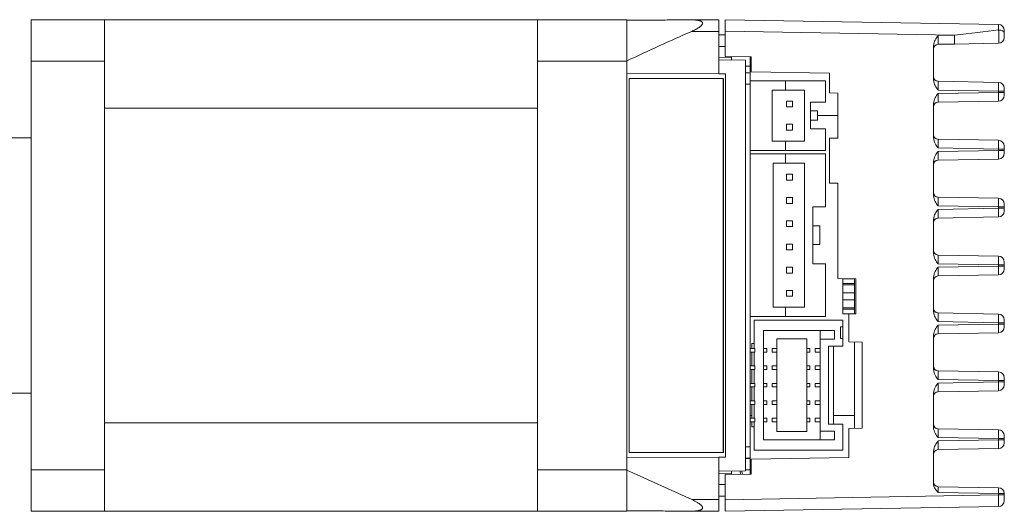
# Model space of a CAD drawing. Header units: millimetres. Extents: x 57 to 365, y 143 to 284.
# Tile 8 of 9: x 178 to 263, y 242 to 284. Entities that reach past the tile are written whole.
import ezdxf

# ---------------------------------------------------------------- set-up
doc = ezdxf.new("R2010")
doc.units = ezdxf.units.MM

msp = doc.modelspace()

# ---------------------------------------------------------------- linework, layer by layer
at = {"color": 7, "linetype": 'Continuous', "lineweight": 15}
for p, q in [((178.99, 280.578), (178.99, 284.152)), ((185.29, 284.152), (178.99, 284.152)), ((185.29, 280.578), (185.29, 284.152)), ((222.59, 284.152), (185.29, 284.152)), ((230.29, 284.152), (222.59, 284.152)), ((222.59, 284.152), (222.59, 280.578)), ((230.29, 284.152), (230.29, 280.578)), ((230.29, 280.62), (230.29, 284.117)), ((235.866, 284.142), (238.19, 284.152)), ((238.19, 284.152), (238.19, 283.152)), ((238.74, 283.157), (238.74, 284.157)), ((238.74, 284.157), (262.299, 283.746)), ((262.79, 283.246), (262.79, 283.011)), ((238.19, 283.152), (235.866, 283.152)), ((238.19, 283.152), (238.19, 280.702)), ((238.19, 282.857), (238.74, 282.854)), ((258.501, 282.812), (238.74, 283.157)), ((238.74, 281.002), (238.74, 283.157)), ((257.083, 282.788), (258.501, 282.812)), ((256.69, 281.922), (256.69, 278.969)), ((258.501, 282.062), (257.083, 282.038)), ((262.299, 282.129), (258.501, 282.062)), ((238.19, 280.902), (239.29, 280.883)), ((238.19, 280.702), (238.19, 279.504)), ((240.49, 280.662), (238.19, 280.702)), ((238.74, 281.002), (240.99, 280.963)), ((239.29, 280.992), (239.29, 280.883)), ((239.29, 280.883), (239.29, 280.683)), ((239.3, 280.682), (239.3, 280.992)), ((240.89, 280.964), (240.89, 280.152)), ((240.99, 280.963), (240.99, 279.669)), ((178.99, 280.578), (185.29, 280.578)), ((178.99, 245.425), (178.99, 280.578)), ((185.29, 245.425), (185.29, 280.578)), ((230.29, 280.578), (222.59, 280.578)), ((222.59, 280.578), (222.59, 245.425)), ((230.29, 280.578), (230.29, 245.425)), ((240.49, 280.662), (240.49, 245.342)), ((240.89, 280.152), (240.89, 279.582)), ((238.19, 279.504), (230.29, 279.539)), ((230.491, 279.102), (230.491, 246.902)), ((238.59, 279.102), (230.491, 279.102)), ((238.19, 279.504), (238.79, 279.502)), ((238.59, 246.902), (238.59, 279.102)), ((238.59, 279.102), (238.592, 279.102)), ((238.592, 246.902), (238.592, 279.102)), ((238.79, 279.502), (238.79, 246.502)), ((240.89, 279.582), (240.89, 278.902)), ((247.74, 279.551), (240.99, 279.669)), ((247.74, 277.851), (247.74, 279.551)), ((240.89, 278.602), (240.49, 278.602)), ((240.89, 272.902), (240.89, 278.902)), ((240.89, 278.902), (243.94, 278.902)), ((243.94, 278.102), (243.94, 278.902)), ((243.94, 278.902), (247.39, 278.902)), ((247.39, 277.052), (247.39, 278.902)), ((257.083, 278.853), (262.299, 278.762)), ((262.79, 278.262), (262.79, 278.012)), ((242.79, 278.102), (243.94, 278.102)), ((242.79, 273.702), (242.79, 278.102)), ((243.94, 278.102), (245.59, 278.102)), ((245.59, 278.102), (245.59, 273.702)), ((248.44, 277.838), (247.74, 277.851)), ((248.44, 273.965), (248.44, 277.838)), ((262.299, 278.012), (257.083, 278.103)), ((257.083, 277.804), (262.299, 277.895)), ((262.299, 277.895), (262.299, 278.012)), ((262.79, 278.012), (262.299, 278.012)), ((262.79, 277.895), (262.299, 277.895)), ((262.79, 278.012), (262.79, 277.895)), ((262.79, 277.895), (262.79, 277.645)), ((185.29, 276.537), (222.59, 276.537)), ((185.29, 276.537), (185.29, 249.467)), ((222.59, 276.537), (222.59, 249.467)), ((244.54, 277.152), (244.04, 277.152)), ((244.04, 277.152), (244.04, 276.652)), ((244.04, 276.652), (244.54, 276.652)), ((244.54, 276.652), (244.54, 277.152)), ((246.09, 277.052), (247.39, 277.052)), ((246.09, 274.752), (246.09, 277.052)), ((256.69, 276.938), (256.69, 273.985)), ((262.299, 277.145), (257.083, 277.054)), ((246.09, 276.302), (246.69, 276.302)), ((246.69, 275.502), (246.69, 276.302)), ((246.69, 275.902), (248.44, 275.902)), ((244.04, 275.152), (244.04, 274.652)), ((244.54, 275.152), (244.04, 275.152)), ((244.54, 274.652), (244.54, 275.152)), ((246.69, 275.502), (246.09, 275.502)), ((178.99, 274.002), (176.99, 274.002)), ((244.04, 274.652), (244.54, 274.652)), ((247.39, 274.752), (246.09, 274.752)), ((247.39, 272.902), (247.39, 274.752)), ((247.74, 273.953), (248.44, 273.965)), ((247.74, 270.101), (247.74, 273.953)), ((243.94, 273.702), (242.79, 273.702)), ((243.94, 273.702), (243.94, 272.902)), ((245.59, 273.702), (243.94, 273.702)), ((257.083, 273.869), (262.299, 273.778)), ((262.299, 273.028), (257.083, 273.119)), ((262.79, 273.278), (262.79, 273.028)), ((240.89, 272.902), (243.94, 272.902)), ((240.89, 272.602), (240.89, 272.902)), ((240.89, 258.602), (240.89, 272.602)), ((240.89, 272.602), (243.94, 272.602)), ((243.94, 272.902), (247.39, 272.902)), ((243.94, 271.802), (243.94, 272.602)), ((243.94, 272.602), (247.39, 272.602)), ((247.39, 268.052), (247.39, 272.602)), ((257.083, 272.82), (262.299, 272.911)), ((262.299, 272.911), (262.299, 273.028)), ((262.79, 273.028), (262.299, 273.028)), ((262.79, 272.911), (262.299, 272.911)), ((262.79, 273.028), (262.79, 272.911)), ((262.79, 272.911), (262.79, 272.661)), ((242.89, 271.802), (243.94, 271.802)), ((242.89, 259.402), (242.89, 271.802)), ((243.94, 271.802), (245.59, 271.802)), ((245.59, 271.802), (245.59, 259.402)), ((256.69, 271.954), (256.69, 269.001)), ((262.299, 272.161), (257.083, 272.07)), ((244.04, 270.852), (244.04, 270.352)), ((244.54, 270.852), (244.04, 270.852)), ((244.54, 270.352), (244.54, 270.852)), ((244.04, 270.352), (244.54, 270.352)), ((248.44, 270.088), (247.74, 270.101)), ((248.44, 261.888), (248.44, 270.088)), ((244.54, 268.852), (244.04, 268.852)), ((244.04, 268.852), (244.04, 268.352)), ((244.54, 268.352), (244.54, 268.852)), ((257.083, 268.885), (262.299, 268.794)), ((244.04, 268.352), (244.54, 268.352)), ((246.29, 268.052), (247.39, 268.052)), ((246.29, 268.052), (246.29, 263.152)), ((262.299, 268.044), (257.083, 268.135)), ((262.299, 267.927), (262.299, 268.044)), ((262.79, 268.044), (262.299, 268.044)), ((262.79, 268.294), (262.79, 268.044)), ((262.79, 268.044), (262.79, 267.927)), ((257.083, 267.836), (262.299, 267.927)), ((262.299, 267.177), (257.083, 267.086)), ((262.79, 267.927), (262.299, 267.927)), ((262.79, 267.927), (262.79, 267.677)), ((244.04, 266.852), (244.04, 266.352)), ((244.54, 266.852), (244.04, 266.852)), ((244.04, 266.352), (244.54, 266.352)), ((244.54, 266.352), (244.54, 266.852)), ((246.29, 266.402), (246.89, 266.402)), ((246.89, 264.802), (246.89, 266.402)), ((256.69, 266.97), (256.69, 264.017)), ((244.54, 264.852), (244.04, 264.852)), ((244.04, 264.852), (244.04, 264.352)), ((244.54, 264.352), (244.54, 264.852)), ((246.89, 264.802), (246.29, 264.802)), ((244.04, 264.352), (244.54, 264.352)), ((257.083, 263.901), (262.299, 263.81)), ((247.39, 263.152), (246.29, 263.152)), ((247.39, 258.602), (247.39, 263.152)), ((262.299, 263.061), (257.083, 263.152)), ((257.083, 262.852), (262.299, 262.943)), ((262.299, 262.943), (262.299, 263.061)), ((262.79, 263.061), (262.299, 263.061)), ((262.79, 262.943), (262.299, 262.943)), ((262.79, 263.31), (262.79, 263.061)), ((262.79, 263.061), (262.79, 262.943)), ((262.79, 262.943), (262.79, 262.693)), ((244.54, 262.852), (244.04, 262.852)), ((244.04, 262.852), (244.04, 262.352)), ((244.04, 262.352), (244.54, 262.352)), ((244.54, 262.352), (244.54, 262.852)), ((262.299, 262.193), (257.083, 262.102)), ((249.99, 261.861), (248.44, 261.888)), ((249.89, 261.852), (248.89, 261.852)), ((248.89, 261.852), (248.89, 261.452)), ((248.89, 261.452), (249.89, 261.452)), ((248.89, 261.352), (248.89, 261.452)), ((248.89, 260.652), (248.89, 261.352)), ((248.89, 261.352), (249.89, 261.352)), ((249.89, 261.863), (249.89, 261.226)), ((249.89, 261.226), (249.89, 260.652)), ((249.99, 258.842), (249.99, 261.861)), ((256.69, 261.986), (256.69, 259.033)), ((244.54, 260.852), (244.04, 260.852)), ((244.04, 260.852), (244.04, 260.352)), ((244.04, 260.352), (244.54, 260.352)), ((244.54, 260.352), (244.54, 260.852)), ((249.89, 260.652), (248.89, 260.652)), ((248.89, 260.652), (248.89, 260.052)), ((249.89, 260.652), (249.89, 260.052)), ((248.89, 260.052), (249.89, 260.052)), ((248.89, 259.352), (248.89, 260.052)), ((249.89, 260.052), (249.89, 259.477)), ((243.94, 259.402), (242.89, 259.402)), ((243.94, 259.402), (243.94, 258.602)), ((245.59, 259.402), (243.94, 259.402)), ((249.89, 259.352), (248.89, 259.352)), ((248.89, 259.252), (248.89, 259.352)), ((249.89, 259.252), (248.89, 259.252)), ((248.89, 259.252), (248.89, 258.852)), ((249.89, 258.852), (248.89, 258.852)), ((249.41, 258.832), (249.99, 258.842)), ((249.41, 256.422), (249.41, 258.832)), ((249.89, 259.477), (249.89, 258.84)), ((257.083, 258.918), (262.299, 258.827)), ((240.89, 258.602), (243.94, 258.602)), ((240.89, 247.402), (240.89, 258.602)), ((241.24, 255.852), (241.24, 258.302)), ((241.24, 258.302), (248.89, 258.302)), ((243.94, 258.602), (247.39, 258.602)), ((248.89, 257.718), (248.89, 258.302)), ((262.299, 258.077), (257.083, 258.168)), ((257.083, 257.868), (262.299, 257.959)), ((262.299, 257.959), (262.299, 258.077)), ((262.79, 258.077), (262.299, 258.077)), ((262.79, 257.959), (262.299, 257.959)), ((262.79, 258.327), (262.79, 258.077)), ((262.79, 258.077), (262.79, 257.959)), ((262.79, 257.959), (262.79, 257.709)), ((242.06, 257.402), (248.17, 257.402)), ((242.06, 248.002), (242.06, 257.402)), ((246.92, 257.402), (246.92, 256.652)), ((248.17, 257.402), (248.17, 256.652)), ((248.69, 257.718), (248.69, 256.718)), ((248.89, 257.718), (248.69, 257.718)), ((248.89, 256.718), (248.89, 257.718)), ((256.69, 257.002), (256.69, 254.05)), ((262.299, 257.209), (257.083, 257.118)), ((241.04, 255.852), (241.04, 256.302)), ((241.24, 256.302), (241.04, 256.302)), ((243.19, 256.702), (243.19, 248.702)), ((245.79, 256.702), (243.19, 256.702)), ((245.79, 248.702), (245.79, 256.702)), ((246.92, 256.652), (246.92, 248.752)), ((248.17, 256.652), (246.92, 256.652)), ((248.69, 256.718), (248.89, 256.718)), ((248.89, 256.052), (248.89, 256.718)), ((250.54, 256.402), (249.41, 256.422)), ((249.89, 256.413), (249.89, 248.99)), ((249.9, 248.991), (249.9, 256.413)), ((250.54, 249.002), (250.54, 256.402)), ((241.29, 255.852), (240.89, 255.852)), ((241.29, 255.552), (240.89, 255.552)), ((241.04, 254.352), (241.04, 255.552)), ((241.24, 254.352), (241.24, 255.552)), ((241.29, 255.552), (241.29, 255.852)), ((242.06, 255.852), (242.35, 255.852)), ((242.35, 255.552), (242.06, 255.552)), ((242.35, 255.852), (242.35, 255.552)), ((242.8, 255.852), (242.8, 255.552)), ((242.8, 255.852), (243.19, 255.852)), ((243.19, 255.552), (242.8, 255.552)), ((245.79, 255.852), (246.05, 255.852)), ((246.05, 255.552), (245.79, 255.552)), ((246.05, 255.852), (246.05, 255.552)), ((246.5, 255.852), (246.5, 255.552)), ((246.5, 255.852), (246.92, 255.852)), ((246.92, 255.552), (246.5, 255.552)), ((247.64, 256.052), (248.89, 256.052)), ((247.64, 249.352), (247.64, 256.052)), ((248.09, 249.352), (248.09, 256.052)), ((241.29, 254.352), (240.89, 254.352)), ((241.29, 254.052), (240.89, 254.052)), ((241.04, 252.852), (241.04, 254.052)), ((241.24, 252.852), (241.24, 254.052)), ((241.29, 254.052), (241.29, 254.352)), ((242.06, 254.352), (242.35, 254.352)), ((242.35, 254.052), (242.06, 254.052)), ((242.35, 254.352), (242.35, 254.052)), ((242.8, 254.052), (242.8, 254.352)), ((243.19, 254.352), (242.8, 254.352)), ((243.19, 254.052), (242.8, 254.052)), ((245.79, 254.352), (246.05, 254.352)), ((246.05, 254.052), (245.79, 254.052)), ((246.05, 254.352), (246.05, 254.052)), ((246.5, 254.052), (246.5, 254.352)), ((246.92, 254.352), (246.5, 254.352)), ((246.92, 254.052), (246.5, 254.052)), ((257.083, 253.934), (262.299, 253.843)), ((241.29, 252.852), (240.89, 252.852)), ((241.29, 252.552), (241.29, 252.852)), ((242.06, 252.852), (242.35, 252.852)), ((242.35, 252.852), (242.35, 252.552)), ((242.8, 252.552), (242.8, 252.852)), ((243.19, 252.852), (242.8, 252.852)), ((245.79, 252.852), (246.05, 252.852)), ((246.05, 252.852), (246.05, 252.552)), ((246.5, 252.552), (246.5, 252.852)), ((246.92, 252.852), (246.5, 252.852)), ((262.299, 253.093), (257.083, 253.184)), ((257.083, 252.884), (262.299, 252.975)), ((262.299, 252.975), (262.299, 253.093)), ((262.79, 253.093), (262.299, 253.093)), ((262.79, 252.975), (262.299, 252.975)), ((262.79, 253.343), (262.79, 253.093)), ((262.79, 253.093), (262.79, 252.975)), ((262.79, 252.975), (262.79, 252.725)), ((176.99, 252.002), (178.99, 252.002)), ((241.29, 252.552), (240.89, 252.552)), ((241.04, 251.352), (241.04, 252.552)), ((241.24, 251.352), (241.24, 252.552)), ((242.35, 252.552), (242.06, 252.552)), ((243.19, 252.552), (242.8, 252.552)), ((246.05, 252.552), (245.79, 252.552)), ((246.92, 252.552), (246.5, 252.552)), ((256.69, 252.019), (256.69, 249.066)), ((262.299, 252.226), (257.083, 252.134)), ((241.29, 251.352), (240.89, 251.352)), ((241.29, 251.052), (240.89, 251.052)), ((241.04, 249.852), (241.04, 251.052)), ((241.24, 249.852), (241.24, 251.052)), ((241.29, 251.052), (241.29, 251.352)), ((242.06, 251.352), (242.35, 251.352)), ((242.35, 251.052), (242.06, 251.052)), ((242.35, 251.352), (242.35, 251.052)), ((242.8, 251.052), (242.8, 251.352)), ((243.19, 251.352), (242.8, 251.352)), ((243.19, 251.052), (242.8, 251.052)), ((245.79, 251.352), (246.05, 251.352)), ((246.05, 251.052), (245.79, 251.052)), ((246.05, 251.352), (246.05, 251.052)), ((246.5, 251.052), (246.5, 251.352)), ((246.92, 251.352), (246.5, 251.352)), ((246.92, 251.052), (246.5, 251.052)), ((222.59, 249.467), (185.29, 249.467)), ((241.04, 250.102), (240.89, 250.102)), ((241.29, 249.852), (240.89, 249.852)), ((241.29, 249.552), (240.89, 249.552)), ((241.04, 249.102), (241.04, 249.552)), ((241.24, 247.102), (241.24, 249.552)), ((241.29, 249.552), (241.29, 249.852)), ((242.06, 249.852), (242.35, 249.852)), ((242.35, 249.552), (242.06, 249.552)), ((242.35, 249.852), (242.35, 249.552)), ((242.8, 249.552), (242.8, 249.852)), ((243.19, 249.852), (242.8, 249.852)), ((243.19, 249.552), (242.8, 249.552)), ((245.79, 249.852), (246.05, 249.852)), ((246.05, 249.552), (245.79, 249.552)), ((246.05, 249.852), (246.05, 249.552)), ((246.5, 249.552), (246.5, 249.852)), ((246.92, 249.852), (246.5, 249.852)), ((246.92, 249.552), (246.5, 249.552)), ((248.89, 249.352), (247.64, 249.352)), ((249.89, 250.102), (248.09, 250.102)), ((248.89, 247.102), (248.89, 249.352)), ((241.04, 249.102), (241.24, 249.102)), ((243.19, 248.702), (245.79, 248.702)), ((246.92, 248.752), (248.17, 248.752)), ((246.92, 248.752), (246.92, 248.002)), ((248.17, 248.752), (248.17, 248.002)), ((249.41, 248.982), (250.54, 249.002)), ((249.41, 246.482), (249.41, 248.982)), ((257.083, 248.95), (262.299, 248.859)), ((248.17, 248.002), (242.06, 248.002)), ((262.299, 248.109), (257.083, 248.2)), ((257.083, 247.901), (262.299, 247.992)), ((262.299, 247.992), (262.299, 248.109)), ((262.79, 248.109), (262.299, 248.109)), ((262.79, 247.992), (262.299, 247.992)), ((262.79, 248.359), (262.79, 248.109)), ((262.79, 248.109), (262.79, 247.992)), ((262.79, 247.992), (262.79, 247.742)), ((230.491, 246.902), (238.59, 246.902)), ((238.59, 246.902), (238.592, 246.902)), ((240.89, 247.402), (240.49, 247.402)), ((240.89, 247.402), (240.89, 246.422)), ((241.24, 247.102), (248.89, 247.102)), ((256.69, 247.035), (256.69, 244.21)), ((262.299, 247.242), (257.083, 247.151)), ((230.29, 246.465), (238.19, 246.499)), ((238.79, 246.502), (238.19, 246.499)), ((238.19, 246.499), (238.19, 245.302)), ((240.89, 246.402), (240.49, 246.402)), ((240.89, 246.422), (240.89, 246.402)), ((240.89, 246.402), (240.89, 245.402)), ((240.99, 246.335), (249.41, 246.482)), ((240.99, 246.335), (240.99, 245.041)), ((185.29, 245.425), (178.99, 245.425)), ((178.99, 241.852), (178.99, 245.425)), ((185.29, 241.852), (185.29, 245.425)), ((230.29, 245.425), (222.59, 245.425)), ((222.59, 245.425), (222.59, 241.852)), ((230.29, 245.425), (230.29, 241.852)), ((230.29, 241.886), (230.29, 245.384)), ((235.866, 242.852), (230.29, 245.384)), ((240.49, 245.342), (238.19, 245.302)), ((238.19, 245.302), (238.19, 242.852)), ((239.29, 245.121), (238.19, 245.102)), ((239.29, 245.321), (239.29, 245.121)), ((239.29, 245.121), (239.29, 245.011)), ((240.89, 245.039), (240.89, 245.402)), ((240.99, 245.041), (238.74, 245.002)), ((238.74, 242.846), (238.74, 245.002)), ((257.083, 243.966), (262.299, 243.875)), ((262.299, 243.375), (257.083, 243.466)), ((235.866, 242.852), (238.19, 242.852)), ((238.74, 243.149), (238.19, 243.147)), ((238.19, 242.852), (238.19, 241.852)), ((238.74, 242.846), (262.299, 243.258)), ((238.74, 241.847), (238.74, 242.846)), ((262.299, 243.258), (262.299, 243.375)), ((262.299, 243.375), (262.79, 243.375)), ((262.79, 243.258), (262.299, 243.258)), ((262.79, 243.375), (262.79, 243.258)), ((262.79, 243.258), (262.79, 242.758)), ((178.99, 241.852), (185.29, 241.852)), ((185.29, 241.852), (222.59, 241.852)), ((230.29, 241.852), (222.59, 241.852)), ((238.19, 241.852), (235.866, 241.862)), ((262.299, 242.258), (238.74, 241.847))]:
    msp.add_line(p, q, dxfattribs=at)
at = {"color": 8, "linetype": 'Continuous', "lineweight": 15}
for p, q in [((238.74, 281.852), (238.19, 281.852)), ((240.89, 280.152), (240.49, 280.152)), ((240.49, 279.582), (240.89, 279.582)), ((240.89, 246.422), (240.49, 246.422)), ((240.89, 245.402), (240.49, 245.402)), ((238.19, 244.152), (238.74, 244.152))]:
    msp.add_line(p, q, dxfattribs=at)
at = {"color": 7, "linetype": 'Continuous', "lineweight": 15, "flags": 128}
for points in [[(262.79, 283.011), (262.781, 283.062), (262.753, 283.111), (262.708, 283.156), (262.648, 283.196), (262.574, 283.229), (262.49, 283.254), (262.398, 283.27), (262.302, 283.276)], [(240.091, 245.025), (240.057, 245.118), (240.018, 245.334)], [(240.255, 245.028), (240.201, 245.162), (240.168, 245.336)]]:
    msp.add_lwpolyline(points, dxfattribs=at)
at = {"color": 7, "linetype": 'Continuous', "lineweight": 15}
for centre, radius, start, end in [((262.29, 283.246), 0.5, 0, 89), ((247.755, 282.437), 10.752, 358.00162, 1.99838), ((262.29, 282.629), 0.5, 271, 0), ((257.09, 281.638), 0.4, 91, 180), ((257.09, 279.253), 0.4, 180, 269), ((262.29, 278.262), 0.5, 0, 89), ((262.29, 277.645), 0.5, 271, 0), ((257.09, 276.654), 0.4, 91, 180), ((257.09, 274.269), 0.4, 180, 269), ((262.29, 273.278), 0.5, 0, 89), ((262.29, 272.661), 0.5, 271, 0), ((257.09, 271.67), 0.4, 91, 180), ((257.09, 269.285), 0.4, 180, 269), ((262.29, 268.294), 0.5, 0, 89), ((262.29, 267.677), 0.5, 271, 0), ((257.09, 266.686), 0.4, 91, 180), ((257.09, 264.301), 0.4, 180, 269), ((262.29, 263.31), 0.5, 0, 89), ((257.09, 261.702), 0.4, 91, 180), ((262.29, 262.693), 0.5, 271, 0), ((257.09, 259.318), 0.4, 180, 269), ((262.29, 258.327), 0.5, 0, 89), ((257.09, 256.718), 0.4, 91, 180), ((262.29, 257.709), 0.5, 271, 0), ((257.09, 254.334), 0.4, 180, 269), ((262.29, 253.343), 0.5, 0, 89), ((262.29, 252.725), 0.5, 271, 0), ((257.09, 251.735), 0.4, 91, 180), ((257.09, 249.35), 0.4, 180, 269), ((262.29, 248.359), 0.5, 0, 89), ((262.29, 247.742), 0.5, 271, 0), ((257.09, 246.751), 0.4, 91, 180), ((257.09, 244.366), 0.4, 180, 269), ((255.135, 243.625), 7.168, 358.00162, 1.99838), ((262.29, 243.375), 0.5, 0, 89), ((262.29, 242.758), 0.5, 271, 0)]:
    msp.add_arc(centre, radius, start, end, dxfattribs=at)
for centre, major_axis, ratio, start_param, end_param in [((258.486, 282.812), (7.175, 0.875), 0.00025, 4.714487, 5.273167), ((262.29, 282.746), (0.009, 1), 0.008724, 5.271298, 6.283109), ((257.09, 282.788), (0.007, 0.75), 0.0093, 1.57135, 3.141842), ((257.09, 278.103), (-0.007, 0.75), 0.0093, 6.282936, 7.853428), ((262.29, 278.012), (0.009, 0.75), 0.011633, 4.712626, 6.283118), ((257.09, 277.804), (0.007, 0.75), 0.0093, 1.57135, 3.141842), ((262.29, 277.895), (-0.009, 0.75), 0.011633, 3.14166, 4.712152), ((257.09, 273.119), (-0.007, 0.75), 0.0093, 6.282936, 7.853428), ((262.29, 273.028), (0.009, 0.75), 0.011633, 4.712626, 6.283118), ((257.09, 272.82), (0.007, 0.75), 0.0093, 1.57135, 3.141842), ((262.29, 272.911), (-0.009, 0.75), 0.011633, 3.14166, 4.712152), ((257.09, 268.135), (-0.007, 0.75), 0.0093, 6.282936, 7.853428), ((262.29, 268.044), (0.009, 0.75), 0.011633, 4.712626, 6.283118), ((257.09, 267.836), (0.007, 0.75), 0.0093, 1.57135, 3.141842), ((262.29, 267.927), (-0.009, 0.75), 0.011633, 3.14166, 4.712152), ((257.09, 263.151), (-0.007, 0.75), 0.0093, 6.282936, 7.853428), ((262.29, 263.06), (0.009, 0.75), 0.011633, 4.712626, 6.283118), ((262.29, 262.943), (-0.009, 0.75), 0.011633, 3.14166, 4.712152), ((257.09, 262.852), (0.007, 0.75), 0.0093, 1.57135, 3.141842), ((257.09, 258.167), (-0.007, 0.75), 0.0093, 6.282936, 7.853428), ((262.29, 258.077), (0.009, 0.75), 0.011633, 4.712626, 6.283118), ((257.09, 257.869), (0.007, 0.75), 0.0093, 1.57135, 3.141842), ((262.29, 257.959), (-0.009, 0.75), 0.011633, 3.14166, 4.712152), ((257.09, 253.183), (-0.007, 0.75), 0.0093, 6.282936, 7.853428), ((262.29, 253.093), (0.009, 0.75), 0.011633, 4.712626, 6.283118), ((257.09, 252.885), (0.007, 0.75), 0.0093, 1.57135, 3.141842), ((262.29, 252.975), (-0.009, 0.75), 0.011633, 3.14166, 4.712152), ((257.09, 248.2), (-0.007, 0.75), 0.0093, 6.282936, 7.853428), ((262.29, 248.109), (0.009, 0.75), 0.011633, 4.712626, 6.283118), ((257.09, 247.901), (0.007, 0.75), 0.0093, 1.57135, 3.141842), ((262.29, 247.992), (-0.009, 0.75), 0.011633, 3.14166, 4.712152), ((257.09, 243.466), (-0.007, 0.5), 0.013946, 6.282747, 7.853239), ((262.29, 243.258), (-0.009, 1), 0.008724, 3.141669, 4.712161)]:
    msp.add_ellipse(centre, major_axis=major_axis, ratio=ratio, start_param=start_param, end_param=end_param, dxfattribs=at)
for points, knots in [([(235.866, 284.142), (235.399, 284.14), (234.465, 284.136), (233.069, 284.129), (231.676, 284.123), (230.752, 284.119), (230.29, 284.117)], [0, 0, 0, 0, 0.249972, 0.499955, 0.74997, 1, 1, 1, 1]), ([(235.866, 284.142), (235.909, 284.142), (235.996, 284.141), (236.124, 284.136), (236.251, 284.127), (236.371, 284.112), (236.467, 284.094), (236.538, 284.076), (236.586, 284.06), (236.629, 284.044), (236.667, 284.027), (236.702, 284.007), (236.735, 283.983), (236.764, 283.954), (236.787, 283.92), (236.798, 283.888), (236.801, 283.86), (236.8, 283.834), (236.793, 283.801), (236.779, 283.766), (236.761, 283.736), (236.737, 283.7), (236.703, 283.659), (236.657, 283.614), (236.61, 283.572), (236.559, 283.532), (236.476, 283.472), (236.356, 283.396), (236.198, 283.309), (236.034, 283.227), (235.922, 283.177), (235.866, 283.152)], [0, 0, 0, 0, 0.055921, 0.111917, 0.168226, 0.2247, 0.276788, 0.303002, 0.329287, 0.350371, 0.37153, 0.393005, 0.414643, 0.437864, 0.461559, 0.484831, 0.496873, 0.509045, 0.52913, 0.549759, 0.564056, 0.578468, 0.607938, 0.633827, 0.659923, 0.68647, 0.713113, 0.783715, 0.854953, 0.927374, 1, 1, 1, 1]), ([(262.299, 282.129), (262.3, 282.129), (262.301, 282.131), (262.302, 282.141), (262.304, 282.156), (262.305, 282.175), (262.307, 282.208), (262.308, 282.251), (262.309, 282.302), (262.31, 282.359), (262.311, 282.423), (262.312, 282.493), (262.312, 282.549), (262.312, 282.607), (262.311, 282.666), (262.311, 282.728), (262.311, 282.791), (262.31, 282.854), (262.309, 282.917), (262.308, 282.98), (262.307, 283.043), (262.306, 283.104), (262.305, 283.163), (262.304, 283.221), (262.303, 283.258), (262.302, 283.276)], [0, 0, 0, 0, 0.049622, 0.088518, 0.127684, 0.1677, 0.208009, 0.286261, 0.32598, 0.366276, 0.444538, 0.484262, 0.524564, 0.563473, 0.602652, 0.642683, 0.683008, 0.721935, 0.761132, 0.801182, 0.841527, 0.880443, 0.919629, 0.959668, 1, 1, 1, 1]), ([(230.29, 280.62), (231.215, 281.051), (233.065, 281.914), (234.932, 282.739), (235.866, 283.152)], [0, 0, 0, 0, 0.499949, 1, 1, 1, 1]), ([(256.69, 281.922), (256.701, 282.013), (256.73, 282.262), (256.905, 282.541), (257.039, 282.727), (257.082, 282.786), (257.083, 282.788)], [0, 0, 0, 0, 0.284196, 0.771309, 0.99432, 1, 1, 1, 1]), ([(262.79, 283.011), (262.79, 282.986), (262.79, 282.935), (262.79, 282.849), (262.79, 282.767), (262.79, 282.697), (262.79, 282.649), (262.79, 282.63), (262.79, 282.629), (262.79, 282.629)], [0, 0, 0, 0, 0.158445, 0.316894, 0.475245, 0.633511, 0.791785, 0.950154, 1, 1, 1, 1]), ([(257.083, 278.103), (257.082, 278.105), (257.039, 278.164), (256.905, 278.35), (256.73, 278.629), (256.701, 278.877), (256.69, 278.969)], [0, 0, 0, 0, 0.00568, 0.2286907, 0.7158044, 1, 1, 1, 1]), ([(256.69, 276.938), (256.701, 277.029), (256.73, 277.278), (256.905, 277.557), (257.039, 277.743), (257.082, 277.802), (257.083, 277.804)], [0, 0, 0, 0, 0.284196, 0.771309, 0.99432, 1, 1, 1, 1]), ([(257.083, 273.119), (257.082, 273.121), (257.039, 273.18), (256.905, 273.366), (256.73, 273.645), (256.701, 273.894), (256.69, 273.985)], [0, 0, 0, 0, 0.00568, 0.228691, 0.715804, 1, 1, 1, 1]), ([(256.69, 271.954), (256.701, 272.046), (256.73, 272.294), (256.905, 272.573), (257.039, 272.759), (257.082, 272.818), (257.083, 272.82)], [0, 0, 0, 0, 0.284196, 0.771309, 0.99432, 1, 1, 1, 1]), ([(257.083, 268.135), (257.082, 268.137), (257.039, 268.196), (256.905, 268.382), (256.73, 268.661), (256.701, 268.91), (256.69, 269.001)], [0, 0, 0, 0, 0.00568, 0.2286907, 0.7158044, 1, 1, 1, 1]), ([(256.69, 266.97), (256.701, 267.062), (256.73, 267.31), (256.905, 267.589), (257.039, 267.775), (257.082, 267.834), (257.083, 267.836)], [0, 0, 0, 0, 0.284196, 0.771309, 0.99432, 1, 1, 1, 1]), ([(257.083, 263.152), (257.082, 263.153), (257.039, 263.212), (256.905, 263.398), (256.73, 263.678), (256.701, 263.926), (256.69, 264.017)], [0, 0, 0, 0, 0.00568, 0.228691, 0.715804, 1, 1, 1, 1]), ([(256.69, 261.986), (256.701, 262.078), (256.73, 262.326), (256.905, 262.605), (257.039, 262.791), (257.082, 262.851), (257.083, 262.852)], [0, 0, 0, 0, 0.284196, 0.771309, 0.99432, 1, 1, 1, 1]), ([(257.083, 258.168), (257.082, 258.169), (257.039, 258.229), (256.905, 258.414), (256.73, 258.694), (256.701, 258.942), (256.69, 259.033)], [0, 0, 0, 0, 0.00568, 0.228691, 0.715804, 1, 1, 1, 1]), ([(256.69, 257.002), (256.701, 257.094), (256.73, 257.342), (256.905, 257.621), (257.039, 257.807), (257.082, 257.867), (257.083, 257.868)], [0, 0, 0, 0, 0.284196, 0.771309, 0.99432, 1, 1, 1, 1]), ([(257.083, 253.184), (257.082, 253.185), (257.039, 253.245), (256.905, 253.431), (256.73, 253.71), (256.701, 253.958), (256.69, 254.05)], [0, 0, 0, 0, 0.00568, 0.228691, 0.715804, 1, 1, 1, 1]), ([(256.69, 252.019), (256.701, 252.11), (256.73, 252.358), (256.905, 252.638), (257.039, 252.824), (257.082, 252.883), (257.083, 252.884)], [0, 0, 0, 0, 0.284196, 0.771309, 0.99432, 1, 1, 1, 1]), ([(257.083, 248.2), (257.082, 248.201), (257.039, 248.261), (256.95, 248.383), (256.827, 248.577), (256.743, 248.762), (256.698, 248.928), (256.693, 249.019), (256.69, 249.066)], [0, 0, 0, 0, 0.005668, 0.228219, 0.469936, 0.715489, 0.856058, 1, 1, 1, 1]), ([(256.69, 247.035), (256.701, 247.126), (256.73, 247.374), (256.905, 247.654), (257.039, 247.84), (257.082, 247.899), (257.083, 247.901)], [0, 0, 0, 0, 0.284196, 0.771309, 0.99432, 1, 1, 1, 1]), ([(257.083, 243.466), (257.082, 243.467), (257.006, 243.552), (256.863, 243.716), (256.715, 243.969), (256.697, 244.142), (256.69, 244.21)], [0, 0, 0, 0, 0.005208, 0.397013, 0.764146, 1, 1, 1, 1]), ([(235.866, 242.852), (235.909, 242.833), (235.996, 242.794), (236.124, 242.732), (236.251, 242.666), (236.371, 242.597), (236.467, 242.537), (236.538, 242.487), (236.586, 242.451), (236.629, 242.415), (236.667, 242.381), (236.702, 242.345), (236.735, 242.306), (236.764, 242.264), (236.787, 242.221), (236.798, 242.184), (236.801, 242.154), (236.8, 242.128), (236.793, 242.098), (236.779, 242.07), (236.761, 242.047), (236.737, 242.023), (236.703, 241.997), (236.657, 241.972), (236.61, 241.952), (236.559, 241.934), (236.476, 241.911), (236.356, 241.889), (236.198, 241.872), (236.034, 241.863), (235.922, 241.862), (235.866, 241.862)], [0, 0, 0, 0, 0.055921, 0.111917, 0.168226, 0.2247, 0.276788, 0.303002, 0.329287, 0.350371, 0.37153, 0.393005, 0.414643, 0.437864, 0.461559, 0.484831, 0.496873, 0.509045, 0.52913, 0.549759, 0.564056, 0.578468, 0.607938, 0.633827, 0.659923, 0.68647, 0.713113, 0.783715, 0.854953, 0.927374, 1, 1, 1, 1]), ([(230.29, 241.886), (230.752, 241.884), (231.676, 241.88), (233.069, 241.874), (234.465, 241.868), (235.399, 241.864), (235.866, 241.862)], [0, 0, 0, 0, 0.249968, 0.49995, 0.74997, 1, 1, 1, 1])]:
    msp.add_open_spline(points, degree=3, knots=knots, dxfattribs=at)

doc.saveas('drawing.dxf')
